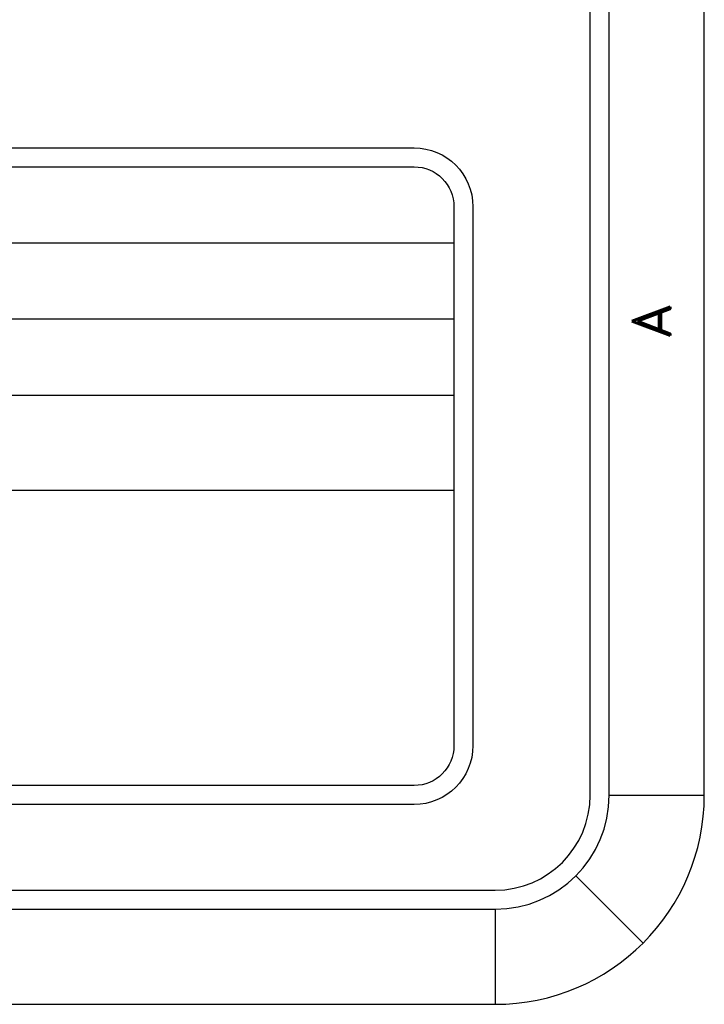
# Model space of a CAD drawing. Extents: x -65 to -29, y -70.1 to -47.
# Tile 54 of 57: x -31.5 to -29.7, y -70.1 to -67.5. Entities that reach past the tile are written whole.
import ezdxf
from ezdxf.enums import TextEntityAlignment as Align

# ---------------------------------------------------------------- set-up
doc = ezdxf.new("R2010")
doc.units = 0
doc.header["$MEASUREMENT"] = 0
doc.layers.add('DST', color=7, linetype='CONTINUOUS')
doc.layers.add('PLOTVIEW1', color=7, linetype='CONTINUOUS')
doc.styles.add('VERO10-ROMAND', font='romand__.ttf')

msp = doc.modelspace()

# ---------------------------------------------------------------- linework, layer by layer
at = {"layer": 'DST', "color": 4, "linetype": 'CONTINUOUS'}
for p, q in [((-36.9824, -67.8031), (-30.4824, -67.8031)), ((-36.9824, -67.8531), (-30.4824, -67.8531)), ((-30.3774, -67.9581), (-30.3774, -69.3747)), ((-30.3274, -67.9581), (-30.3274, -69.3747)), ((-30.4824, -69.4797), (-36.9824, -69.4797)), ((-30.4824, -69.5297), (-36.9824, -69.5297))]:
    msp.add_line(p, q, dxfattribs=at)
at = {"layer": 'DST', "color": 4, "linetype": 'CONTINUOUS', "extrusion": (0, 8.88178e-16, -1)}
for centre, radius, start, end in [((30.4824, -67.9581), 0.155, 90, 180), ((30.4824, -67.9581), 0.105, 90, 180), ((30.4824, -69.3747), 0.105, 180, 270), ((30.4824, -69.3747), 0.155, 180, 270)]:
    msp.add_arc(centre, radius, start, end, dxfattribs=at)
at = {"layer": 'PLOTVIEW1', "color": 97, "linetype": 'CONTINUOUS'}
for p, q in [((-30.019, -69.5049), (-30.019, -47.5049)), ((-29.969, -69.5049), (-29.969, -47.5049)), ((-29.719, -69.5049), (-29.719, -47.5049)), ((-29.969, -69.5049), (-29.719, -69.5049)), ((-30.0569, -69.717), (-29.8801, -69.8938)), ((-64.269, -69.7549), (-30.269, -69.7549)), ((-64.269, -69.8049), (-30.269, -69.8049)), ((-30.269, -69.8049), (-30.269, -70.0549)), ((-64.269, -70.0549), (-30.269, -70.0549))]:
    msp.add_line(p, q, dxfattribs=at)
at = {"layer": 'PLOTVIEW1', "color": 252, "linetype": 'CONTINUOUS'}
for p, q in [((-37.0873, -68.0531, 0.0197), (-30.3774, -68.0531, 0.0197)), ((-37.0873, -68.2531, 0.0197), (-30.3774, -68.2531, 0.0197)), ((-37.0873, -68.4531, 0.0197), (-30.3774, -68.4531, 0.0197)), ((-34.9174, -68.7031, 0.0197), (-30.3774, -68.7031, 0.0197))]:
    msp.add_line(p, q, dxfattribs=at)
at = {"layer": 'PLOTVIEW1', "color": 97, "linetype": 'CONTINUOUS'}
for radius in [0.3, 0.25, 0.55]:
    msp.add_arc((-30.269, -69.5049), radius, 270, 0, dxfattribs=at)

# ---------------------------------------------------------------- texts
at = {"layer": 'PLOTVIEW1', "color": 56, "linetype": 'CONTINUOUS', "style": 'VERO10-ROMAND', "width": 1.000721}
msp.add_text('A', height=0.1, rotation=90, dxfattribs=at).set_placement((-29.8092, -68.3062), (-29.8092, -68.2121), align=Align.FIT)

doc.saveas('drawing.dxf')
